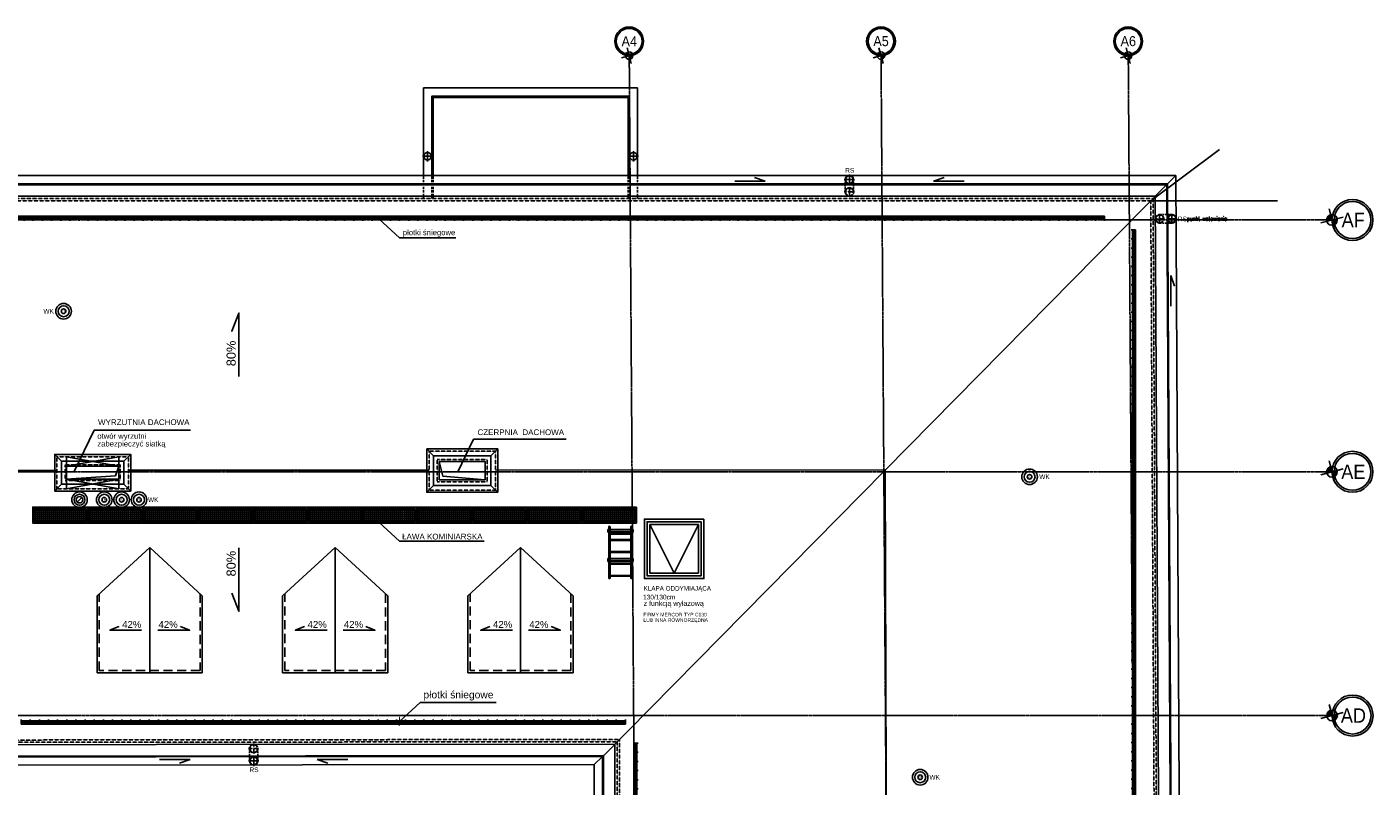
# Model space of a CAD drawing. Header units: inches. Extents: x -281236 to -70395, y 38777 to 102341.
# Tile 216 of 244: x -141207 to -138266, y 77017 to 78675. Entities that reach past the tile are written whole.
import ezdxf
from ezdxf.enums import TextEntityAlignment as Align

# ---------------------------------------------------------------- set-up
doc = ezdxf.new("R2010")
doc.units = ezdxf.units.IN
doc.header["$MEASUREMENT"] = 0
for name, pattern in [('CENTER', [2, 1.25, -0.25, 0.25, -0.25]), ('CONTINUA', [0]), ('DASHED', [0.75, 0.5, -0.25]), ('DASHED2', [0.375, 0.25, -0.125]), ('HIDDEN', [0.375, 0.25, -0.125])]:
    doc.linetypes.add(name, pattern=pattern)
doc.layers.get('0').update_dxf_attribs({"color": 101})
doc.layers.add('0-pomoc', color=21, linetype='Continuous', plot=False)
for name, color, linetype in [('CIENKA', 8, 'CONTINUA'), ('Ins-kan', 54, 'Continuous'), ('Ins-went', 141, 'Continuous'), ('Ins-went-opis', 141, 'Continuous'), ('Ins-wod', 152, 'Continuous'), ('Ins-wod-opis', 155, 'Continuous'), ('L_CIENKA', 8, 'Continuous'), ('Opis-spadki', 61, 'Continuous'), ('Os-osie glowne', 8, 'CENTER'), ('Os-osie-opis', 8, 'Continuous'), ('piony_K_nr', 240, 'Continuous'), ('Rynny', 134, 'Continuous'), ('Sc-metal', 141, 'Continuous'), ('Sch-opis', 51, 'Continuous'), ('W-idok', 9, 'Continuous')]:
    doc.layers.add(name, color=color, linetype=linetype)
doc.styles.add('arial', font='ARIAL.TTF', dxfattribs={"width": 0.75})
doc.styles.add('dwg_opis duży', font='ARIAL.TTF', dxfattribs={"width": 0.9})
doc.styles.add('ROMANS', font='romans', dxfattribs={"width": 0.85})
doc.styles.add('TYTUL2', font='ARIAL.TTF')
doc.dimstyles.new('CHMIELNA', dxfattribs={"dimscale": 3.5, "dimtxt": 4, "dimasz": 1.5, "dimexe": 3, "dimexo": 0, "dimgap": 1, "dimtad": 1, "dimdec": 1, "dimrnd": 0.5, "dimzin": 12, "dimdsep": 46, "dimtxsty": 'ROMANS', "dimblk": 'DIMTICK', "dimcen": 0.09, "dimse1": 1, "dimse2": 1, "dimclrd": 143, "dimclrt": 53, "dimadec": 0, "dimazin": 0, "dimtfac": 1, "dimtdec": 1, "dimtix": 1, "dimtmove": 2, "dimatfit": 2, "dimldrblk": 'ARCHTICK', "dimfxl": 0, "dimtolj": 1, "dimtzin": 0, "dimarcsym": 0})

# ---------------------------------------------------------------- blocks, each defined once
blk = doc.blocks.new('rura spustowa')
for p, q in [((11.2, 0), (-11.2, 0)), ((0, 11.2), (0, -11.2))]:
    blk.add_line(p, q)
blk.add_circle((0, 0), 8.25)
blk = doc.blocks.new('rura_spustowa')
at = {"layer": 'Ins-wod', "linetype": 'Continuous'}
for p, q in [((-11.2, 0), (11.2, 0)), ((0, -11.2), (0, 11.2))]:
    blk.add_line(p, q, dxfattribs=at)
at = {"layer": 'Ins-wod', "linetype": 'Continuous', "ltscale": 25}
for radius in [9.25, 8.25]:
    blk.add_circle((0, 0), radius, dxfattribs=at)
blk = doc.blocks.new('RURASPUSTOWA')
at = {"layer": 'Ins-wod', "linetype": 'HIDDEN'}
for p, q in [((-22.5, 0), (0, 0)), ((-11.3, -11.3), (-11.3, 11.3))]:
    blk.add_line(p, q, dxfattribs=at)
at = {"layer": 'Ins-wod', "linetype": 'HIDDEN', "ltscale": 15}
for p, q in [((-20.5, 27), (-20.5, 0)), ((-2, 27), (-2, 0))]:
    blk.add_line(p, q, dxfattribs=at)
for radius in [9.25, 8.25]:
    blk.add_circle((-11.3, 0), radius, dxfattribs=at)
at = {"layer": 'Ins-wod', "linetype": 'Continuous'}
blk.add_blockref('rura_spustowa', (-11.3, 27), dxfattribs=at)
blk = doc.blocks.new('drr')
at = {"layer": 'L_CIENKA'}
for p, q in [((-1.5, -111.6), (-1.5, 0)), ((1.5, -111.6), (1.5, 0)), ((46.5, -111.6), (46.5, 0)), ((49.5, -111.6), (49.5, 0)), ((-3.6, -10.2), (-3.6, -5.6)), ((-3.6, -5.6), (-1.5, -5.6)), ((-3.6, -10.2), (-3.6, -11.7)), ((-3.6, -10.2), (-1.5, -10.2)), ((-3.6, -11.7), (-1.5, -11.7)), ((1.5, -5.6), (46.5, -5.6)), ((1.5, -10.2), (46.5, -10.2)), ((1.5, -11.7), (46.5, -11.7)), ((1.5, -14), (46.5, -14)), ((1.5, -16), (46.5, -16)), ((1.5, -27.8), (46.5, -27.8)), ((51.6, -5.6), (49.5, -5.6)), ((51.6, -10.2), (49.5, -10.2)), ((51.6, -11.7), (49.5, -11.7)), ((51.6, -10.2), (51.6, -5.6)), ((51.6, -10.2), (51.6, -11.7)), ((1.5, -29.8), (46.5, -29.8)), ((1.5, -53.8), (46.5, -53.8)), ((1.5, -53.8), (46.5, -53.8)), ((1.5, -55.8), (46.5, -55.8)), ((1.5, -55.8), (46.5, -55.8)), ((-3.6, -69.4), (-1.5, -69.4)), ((-3.6, -73.9), (-3.6, -69.4)), ((-3.6, -73.9), (-1.5, -73.9)), ((-3.6, -73.9), (-3.6, -75.5)), ((-3.6, -75.5), (-1.5, -75.5)), ((1.5, -69.4), (46.5, -69.4)), ((1.5, -73.9), (46.5, -73.9)), ((1.5, -75.5), (46.5, -75.5)), ((1.5, -79.9), (46.5, -79.9)), ((1.5, -81.9), (46.5, -81.9)), ((51.6, -69.4), (49.5, -69.4)), ((51.6, -73.9), (49.5, -73.9)), ((51.6, -75.5), (49.5, -75.5)), ((51.6, -73.9), (51.6, -69.4)), ((51.6, -73.9), (51.6, -75.5)), ((1.5, -106), (46.5, -106)), ((1.5, -108), (46.5, -108))]:
    blk.add_line(p, q, dxfattribs=at)
for centre, start, end in [((0, 0), 0, 180), ((48, 0), 0, 180), ((0, -111.6), 180, 0), ((48, -111.6), 180, 0)]:
    blk.add_arc(centre, 1.5, start, end, dxfattribs=at)
blk = doc.blocks.new('spadek_rynna')
at = {"layer": 'Ins-wod-opis'}
for p, q in [((0, 66.6), (0, 0)), ((0, 0), (7.8, 23.3))]:
    blk.add_line(p, q, dxfattribs=at)
blk = doc.blocks.new('DIMTICK')
for p, q in [((-1, 0), (1, 0)), ((0, 1), (0, -1))]:
    blk.add_line(p, q)
at = {"const_width": 0.141}
blk.add_lwpolyline([(0.71, 0.71), (-0.71, -0.71)], dxfattribs=at)
blk = doc.blocks.new('płotek')
at = {"layer": 'CIENKA'}
h = blk.add_hatch(dxfattribs=at)
h.set_pattern_fill('LINE', color=256, angle=90, style=0)
h.set_pattern_definition([(90, (-76858.9865, 40023.877), (-3.175, 2e-16), [])])
h.paths.add_polyline_path([(120, -1), (0, -1), (0, -7), (120, -7)])
for p, q in [((120, 0), (0, 0)), ((0, 0), (0, -7)), ((120, -7), (120, 0)), ((120, -1), (0, -1)), ((0, -7), (120, -7)), ((0, -7), (0, -10)), ((20, -7), (20, -10)), ((40, -7), (40, -10)), ((60, -7), (60, -10)), ((80, -7), (80, -10)), ((100, -7), (100, -10)), ((120, -7), (120, -10))]:
    blk.add_line(p, q, dxfattribs=at)
blk = doc.blocks.new('rura went')
at = {"layer": 'Ins-went'}
blk.add_circle((75787.8, -38957.3), 7, dxfattribs=at)
at = {"layer": 'Sc-metal'}
blk.add_line((75792.8, -38952.4), (75782.9, -38962.3), dxfattribs=at)
blk = doc.blocks.new('SPADKI')
at = {"ltscale": 25}
blk.add_lwpolyline([(0, 0), (0, -70), (-8, -50), (-8, -50)], dxfattribs=at)
at = {"ltscale": 25, "style": 'ROMANS', "width": 0.7}
blk.add_attdef('SP%', text='', height=18, rotation=90, dxfattribs=at).set_placement((-4.9, -24), align=Align.CENTER)
blk = doc.blocks.new('_opis_osi_liczbowy')
blk.add_hatch(color=256).paths.add_polyline_path([(32, 32), (32, 28.8, -1), (32, -28.8), (32, -32, 1)])
at = {"layer": 'Defpoints'}
h = blk.add_hatch(color=256, dxfattribs=at)
h.paths.add_polyline_path([(-2.2, -8, 0.414214), (8, -2.2), (0, 0)])
h.paths.add_polyline_path([(-8, 2.2), (0, 0), (2.2, 8, 0.414214)])
for radius in [32, 28.8]:
    blk.add_circle((32, 0), radius)
for p, q in [((17.3, -4.6), (-17.3, 4.6)), ((4.6, 17.3), (-4.6, -17.3))]:
    blk.add_line(p, q, dxfattribs=at)
blk.add_circle((0, 0), 8.32, dxfattribs=at)
at = {"style": 'dwg_opis duży', "width": 0.9}
blk.add_attdef('AXNAMEH', text='', height=22.4, rotation=90, dxfattribs=at).set_placement((32, 0), align=Align.MIDDLE_CENTER)
blk = doc.blocks.new('_opis_osi')
blk.add_hatch(color=256).paths.add_polyline_path([(32, -32), (28.8, -32, -1), (-28.8, -32), (-32, -32, 1)])
at = {"layer": 'Defpoints'}
h = blk.add_hatch(color=256, dxfattribs=at)
h.paths.add_polyline_path([(-2.2, -8, 0.414214), (8, -2.2), (0, 0)])
h.paths.add_polyline_path([(-8, 2.2), (0, 0), (2.2, 8, 0.414214)])
for radius in [32, 28.8]:
    blk.add_circle((0, -32), radius)
for p, q in [((17.3, -4.6), (-17.3, 4.6)), ((4.6, 17.3), (-4.6, -17.3))]:
    blk.add_line(p, q, dxfattribs=at)
blk.add_circle((0, 0), 8.32, dxfattribs=at)
at = {"style": 'dwg_opis duży', "width": 0.9}
blk.add_attdef('AXNAMEV', text='', height=22.4, rotation=90, dxfattribs=at).set_placement((0, -32), align=Align.MIDDLE_CENTER)

msp = doc.modelspace()

# ---------------------------------------------------------------- hatches: boundary and pattern name
at = {"layer": 'L_CIENKA'}
h = msp.add_hatch(dxfattribs=at)
h.set_pattern_fill('ANSI37', color=256, scale=35, angle=225, style=0)
h.set_pattern_definition([(90, (-31961.5537, -12163.915), (4.375, 9e-16), []), (360, (-31961.5537, -12163.915), (9e-16, -4.375), [])])
h.paths.add_polyline_path([(-141191.04, 77594.29), (-141191.04, 77623.29), (-141077.04, 77623.29), (-141077.04, 77594.29), (-141101.04, 77594.29)])
h = msp.add_hatch(dxfattribs=at)
h.set_pattern_fill('ANSI37', color=256, scale=35, angle=225, style=0)
h.set_pattern_definition([(90, (-31841.5537, -12163.915), (4.375, 9e-16), []), (360, (-31841.5537, -12163.915), (9e-16, -4.375), [])])
h.paths.add_polyline_path([(-141071.04, 77594.29), (-141071.04, 77623.29), (-140957.04, 77623.29), (-140957.04, 77594.29), (-140981.04, 77594.29)])
h = msp.add_hatch(dxfattribs=at)
h.set_pattern_fill('ANSI37', color=256, scale=35, angle=225, style=0)
h.set_pattern_definition([(90, (-31721.5537, -12163.915), (4.375, 9e-16), []), (360, (-31721.5537, -12163.915), (9e-16, -4.375), [])])
h.paths.add_polyline_path([(-140951.04, 77594.29), (-140951.04, 77623.29), (-140837.04, 77623.29), (-140837.04, 77594.29), (-140861.04, 77594.29)])
h = msp.add_hatch(dxfattribs=at)
h.set_pattern_fill('ANSI37', color=256, scale=35, angle=225, style=0)
h.set_pattern_definition([(90, (-31601.5537, -12163.915), (4.375, 9e-16), []), (360, (-31601.5537, -12163.915), (9e-16, -4.375), [])])
h.paths.add_polyline_path([(-140831.04, 77594.29), (-140831.04, 77623.29), (-140717.04, 77623.29), (-140717.04, 77594.29), (-140741.04, 77594.29)])
h = msp.add_hatch(dxfattribs=at)
h.set_pattern_fill('ANSI37', color=256, scale=35, angle=225, style=0)
h.set_pattern_definition([(90, (-31481.5537, -12163.915), (4.375, 9e-16), []), (360, (-31481.5537, -12163.915), (9e-16, -4.375), [])])
h.paths.add_polyline_path([(-140711.04, 77594.29), (-140711.04, 77623.29), (-140597.04, 77623.29), (-140597.04, 77594.29), (-140621.04, 77594.29)])
h = msp.add_hatch(dxfattribs=at)
h.set_pattern_fill('ANSI37', color=256, scale=35, angle=225, style=0)
h.set_pattern_definition([(90, (-31361.5537, -12163.915), (4.375, 9e-16), []), (360, (-31361.5537, -12163.915), (9e-16, -4.375), [])])
h.paths.add_polyline_path([(-140591.04, 77594.29), (-140591.04, 77623.29), (-140477.04, 77623.29), (-140477.04, 77594.29), (-140501.04, 77594.29)])
h = msp.add_hatch(dxfattribs=at)
h.set_pattern_fill('ANSI37', color=256, scale=35, angle=225, style=0)
h.set_pattern_definition([(90, (-31243.0537, -12163.915), (4.375, 9e-16), []), (360, (-31243.0537, -12163.915), (9e-16, -4.375), [])])
h.paths.add_polyline_path([(-140472.54, 77594.29), (-140472.54, 77623.29), (-140358.54, 77623.29), (-140358.54, 77594.29), (-140382.54, 77594.29)])
h = msp.add_hatch(dxfattribs=at)
h.set_pattern_fill('ANSI37', color=256, scale=35, angle=225, style=0)
h.set_pattern_definition([(90, (-31123.0537, -12163.915), (4.375, 9e-16), []), (360, (-31123.0537, -12163.915), (9e-16, -4.375), [])])
h.paths.add_polyline_path([(-140352.54, 77594.29), (-140352.54, 77623.29), (-140238.54, 77623.29), (-140238.54, 77594.29), (-140262.54, 77594.29)])
h = msp.add_hatch(dxfattribs=at)
h.set_pattern_fill('ANSI37', color=256, scale=35, angle=225, style=0)
h.set_pattern_definition([(90, (-31003.0537, -12163.915), (4.375, 9e-16), []), (360, (-31003.0537, -12163.915), (9e-16, -4.375), [])])
h.paths.add_polyline_path([(-140232.54, 77594.29), (-140232.54, 77623.29), (-140118.54, 77623.29), (-140118.54, 77594.29), (-140142.54, 77594.29)])
h = msp.add_hatch(dxfattribs=at)
h.set_pattern_fill('ANSI37', color=256, scale=35, angle=225, style=0)
h.set_pattern_definition([(90, (-30883.0537, -12163.915), (4.375, 9e-16), []), (360, (-30883.0537, -12163.915), (9e-16, -4.375), [])])
h.paths.add_polyline_path([(-140112.54, 77594.29), (-140112.54, 77623.29), (-139998.54, 77623.29), (-139998.54, 77594.29), (-140022.54, 77594.29)])
h = msp.add_hatch(dxfattribs=at)
h.set_pattern_fill('ANSI37', color=256, scale=35, angle=225, style=0)
h.set_pattern_definition([(90, (-30763.0537, -12163.915), (4.375, 9e-16), []), (360, (-30763.0537, -12163.915), (9e-16, -4.375), [])])
h.paths.add_polyline_path([(-139992.54, 77594.29), (-139992.54, 77623.29), (-139878.54, 77623.29), (-139878.54, 77594.29), (-139902.54, 77594.29)])

# ---------------------------------------------------------------- linework, layer by layer
at = {"layer": '0-pomoc'}
for q in [(-138602.29, 78407.23), (-138475.1, 78295.29)]:
    msp.add_line((-138752.09, 78295.29), q, dxfattribs=at)
at = {"layer": 'Ins-kan'}
for centre in [(-141126.79, 78053.98), (-139016.75, 77692.35), (-141038.06, 77642.24), (-141000.06, 77642.24), (-140962.06, 77642.24), (-139255.74, 77036.15)]:
    msp.add_circle(centre, 5, dxfattribs=at)
at = {"layer": 'Ins-went'}
for p, q in [((-140306.08, 77725.95, 2), (-140298.08, 77693.95, 2)), ((-141120.27, 77687.29), (-141013.27, 77694.29)), ((-141013.27, 77694.29), (-141006.27, 77715.29)), ((-140298.08, 77693.95, 2), (-140206.08, 77685.95, 2))]:
    msp.add_line(p, q, dxfattribs=at)
at = {"layer": 'Ins-went', "elevation": 2}
msp.add_lwpolyline([(-140306.08, 77725.95), (-140206.08, 77725.95), (-140206.08, 77685.95), (-140306.08, 77685.95)], close=True, dxfattribs=at)
at = {"layer": 'Ins-went'}
msp.add_lwpolyline([(-141006.27, 77687.29), (-141120.27, 77687.29), (-141120.27, 77715.29), (-141006.27, 77715.29)], close=True, dxfattribs=at)
at = {"layer": 'L_CIENKA'}
for p, q in [((-141120.27, 77736.29), (-141120.27, 77715.29)), ((-141120.27, 77736.29), (-141006.27, 77715.29)), ((-141006.27, 77736.29), (-141120.27, 77715.29)), ((-141006.27, 77736.29), (-141006.27, 77715.29)), ((-141120.27, 77687.29), (-141120.27, 77666.29)), ((-141120.27, 77687.29), (-141006.27, 77666.29)), ((-141006.27, 77687.29), (-141120.27, 77666.29)), ((-141006.27, 77687.29), (-141006.27, 77666.29))]:
    msp.add_line(p, q, dxfattribs=at)
for points in [[(-141074.04, 77626.29), (-141164.04, 77626.29), (-141164.04, 77626.29), (-141194.04, 77626.29), (-141194.04, 77626.29), (-141194.04, 77591.29), (-141074.04, 77591.29), (-141074.04, 77626.29)], [(-141077.04, 77623.29), (-141167.04, 77623.29), (-141167.04, 77623.29), (-141191.04, 77623.29), (-141191.04, 77623.29), (-141191.04, 77594.29), (-141077.04, 77594.29), (-141077.04, 77623.29)], [(-140954.04, 77626.29), (-141044.04, 77626.29), (-141044.04, 77626.29), (-141074.04, 77626.29), (-141074.04, 77626.29), (-141074.04, 77591.29), (-140954.04, 77591.29), (-140954.04, 77626.29)], [(-140957.04, 77623.29), (-141047.04, 77623.29), (-141047.04, 77623.29), (-141071.04, 77623.29), (-141071.04, 77623.29), (-141071.04, 77594.29), (-140957.04, 77594.29), (-140957.04, 77623.29)], [(-140834.04, 77626.29), (-140924.04, 77626.29), (-140924.04, 77626.29), (-140954.04, 77626.29), (-140954.04, 77626.29), (-140954.04, 77591.29), (-140834.04, 77591.29), (-140834.04, 77626.29)], [(-140837.04, 77623.29), (-140927.04, 77623.29), (-140927.04, 77623.29), (-140951.04, 77623.29), (-140951.04, 77623.29), (-140951.04, 77594.29), (-140837.04, 77594.29), (-140837.04, 77623.29)], [(-140714.04, 77626.29), (-140804.04, 77626.29), (-140804.04, 77626.29), (-140834.04, 77626.29), (-140834.04, 77626.29), (-140834.04, 77591.29), (-140714.04, 77591.29), (-140714.04, 77626.29)], [(-140717.04, 77623.29), (-140807.04, 77623.29), (-140807.04, 77623.29), (-140831.04, 77623.29), (-140831.04, 77623.29), (-140831.04, 77594.29), (-140717.04, 77594.29), (-140717.04, 77623.29)], [(-140594.04, 77626.29), (-140684.04, 77626.29), (-140684.04, 77626.29), (-140714.04, 77626.29), (-140714.04, 77626.29), (-140714.04, 77591.29), (-140594.04, 77591.29), (-140594.04, 77626.29)], [(-140597.04, 77623.29), (-140687.04, 77623.29), (-140687.04, 77623.29), (-140711.04, 77623.29), (-140711.04, 77623.29), (-140711.04, 77594.29), (-140597.04, 77594.29), (-140597.04, 77623.29)], [(-140474.04, 77626.29), (-140564.04, 77626.29), (-140564.04, 77626.29), (-140594.04, 77626.29), (-140594.04, 77626.29), (-140594.04, 77591.29), (-140474.04, 77591.29), (-140474.04, 77626.29)], [(-140477.04, 77623.29), (-140567.04, 77623.29), (-140567.04, 77623.29), (-140591.04, 77623.29), (-140591.04, 77623.29), (-140591.04, 77594.29), (-140477.04, 77594.29), (-140477.04, 77623.29)], [(-140355.54, 77626.29), (-140445.54, 77626.29), (-140445.54, 77626.29), (-140475.54, 77626.29), (-140475.54, 77626.29), (-140475.54, 77591.29), (-140355.54, 77591.29), (-140355.54, 77626.29)], [(-140358.54, 77623.29), (-140448.54, 77623.29), (-140448.54, 77623.29), (-140472.54, 77623.29), (-140472.54, 77623.29), (-140472.54, 77594.29), (-140358.54, 77594.29), (-140358.54, 77623.29)], [(-140235.54, 77626.29), (-140325.54, 77626.29), (-140325.54, 77626.29), (-140355.54, 77626.29), (-140355.54, 77626.29), (-140355.54, 77591.29), (-140235.54, 77591.29), (-140235.54, 77626.29)], [(-140238.54, 77623.29), (-140328.54, 77623.29), (-140328.54, 77623.29), (-140352.54, 77623.29), (-140352.54, 77623.29), (-140352.54, 77594.29), (-140238.54, 77594.29), (-140238.54, 77623.29)], [(-140115.54, 77626.29), (-140205.54, 77626.29), (-140205.54, 77626.29), (-140235.54, 77626.29), (-140235.54, 77626.29), (-140235.54, 77591.29), (-140115.54, 77591.29), (-140115.54, 77626.29)], [(-140118.54, 77623.29), (-140208.54, 77623.29), (-140208.54, 77623.29), (-140232.54, 77623.29), (-140232.54, 77623.29), (-140232.54, 77594.29), (-140118.54, 77594.29), (-140118.54, 77623.29)], [(-139995.54, 77626.29), (-140085.54, 77626.29), (-140085.54, 77626.29), (-140115.54, 77626.29), (-140115.54, 77626.29), (-140115.54, 77591.29), (-139995.54, 77591.29), (-139995.54, 77626.29)], [(-139998.54, 77623.29), (-140088.54, 77623.29), (-140088.54, 77623.29), (-140112.54, 77623.29), (-140112.54, 77623.29), (-140112.54, 77594.29), (-139998.54, 77594.29), (-139998.54, 77623.29)], [(-139875.54, 77626.29), (-139965.54, 77626.29), (-139965.54, 77626.29), (-139995.54, 77626.29), (-139995.54, 77626.29), (-139995.54, 77591.29), (-139875.54, 77591.29), (-139875.54, 77626.29)], [(-139878.54, 77623.29), (-139968.54, 77623.29), (-139968.54, 77623.29), (-139992.54, 77623.29), (-139992.54, 77623.29), (-139992.54, 77594.29), (-139878.54, 77594.29), (-139878.54, 77623.29)]]:
    msp.add_lwpolyline(points, close=True, dxfattribs=at)
for centre, radius in [((-141126.79, 78053.98), 17), ((-141126.79, 78053.98), 12), ((-139016.75, 77692.35), 17), ((-139016.75, 77692.35), 12), ((-141092.06, 77642.24), 17), ((-141038.06, 77642.24), 17), ((-141000.06, 77642.24), 17), ((-140962.06, 77642.24), 17), ((-141092.06, 77642.24), 12), ((-141038.06, 77642.24), 12), ((-141000.06, 77642.24), 12), ((-140962.06, 77642.24), 12), ((-139255.74, 77036.15), 17), ((-139255.74, 77036.15), 12)]:
    msp.add_circle(centre, radius, dxfattribs=at)
at = {"layer": 'Os-osie glowne'}
for p, q in [((-139864.02, 74539.87), (-139891.23, 78612.29)), ((-139314.01, 74539.87), (-139341.22, 78612.29)), ((-138774, 74539.87), (-138801.21, 78612.29)), ((-143544.59, 77170.88), (-138356.08, 77170.88))]:
    msp.add_line(p, q, dxfattribs=at)
for points in [[(-143544.79, 78253.29), (-138356.27, 78253.29)], [(-143544.79, 77703.29), (-138356.27, 77703.29)]]:
    msp.add_lwpolyline(points, dxfattribs=at)
at = {"layer": 'Rynny'}
for p, q in [((-139872.93, 78541.64), (-140340.74, 78541.64)), ((-140340.74, 78541.64), (-140340.74, 78348.29)), ((-139872.93, 78348.29), (-139872.93, 78541.64))]:
    msp.add_line(p, q, dxfattribs=at)
at = {"layer": 'Rynny', "linetype": 'DASHED2', "ltscale": 20}
for p, q in [((-140340.74, 78348.29), (-140340.74, 78300.29)), ((-140322.73, 78348.29), (-140322.73, 78300.29)), ((-139890.9, 78348.29), (-139890.9, 78300.29)), ((-139872.93, 78348.29), (-139872.93, 78300.29))]:
    msp.add_line(p, q, dxfattribs=at)
at = {"layer": 'Rynny'}
msp.add_lwpolyline([(-139890.93, 78348.29), (-139890.93, 78523.64), (-140322.74, 78523.64), (-140322.74, 78348.29)], dxfattribs=at)
at = {"layer": 'Sch-opis'}
for p, q in [((-141103.94, 77703.88), (-141060.32, 77794.28)), ((-141060.32, 77794.28), (-140849.71, 77794.28)), ((-140265.81, 77703.04), (-140231.43, 77774.29)), ((-140231.43, 77774.29), (-140028.82, 77774.29))]:
    msp.add_line(p, q, dxfattribs=at)
at = {"layer": 'W-idok', "linetype": 'DASHED2', "ltscale": 20}
for p, q in [((-140319.74, 78348.29), (-140319.74, 78300.29)), ((-139893.93, 78348.29), (-139893.93, 78300.29))]:
    msp.add_line(p, q, dxfattribs=at)
at = {"layer": 'W-idok'}
for p, q in [((-138715.3, 78332.29), (-138697.39, 78350.29)), ((-140333.58, 77753.45, 2), (-140318.58, 77738.45, 2)), ((-140193.58, 77738.45, 2), (-140178.58, 77753.45, 2)), ((-141146.27, 77741.29), (-141131.27, 77726.29)), ((-140995.27, 77726.29), (-140980.27, 77741.29)), ((-141131.27, 77676.29), (-141146.27, 77661.29)), ((-140995.27, 77676.29), (-140980.27, 77661.29)), ((-140318.58, 77673.45, 2), (-140333.58, 77658.45, 2)), ((-140193.58, 77673.45, 2), (-140178.58, 77658.45, 2)), ((-139967.64, 77063.64), (-139949.62, 77081.66))]:
    msp.add_line(p, q, dxfattribs=at)
at = {"layer": 'W-idok', "ltscale": 100}
for p, q in [((-139947.62, 77083.25), (-138717.53, 78330.29)), ((-142540.24, 77705.81), (-141141.27, 77706.44)), ((-140985.27, 77706.51), (-140328.58, 77706.81)), ((-140183.58, 77706.87), (-139332.09, 77707.26)), ((-139332.09, 77707.26), (-139330.19, 77033.23)), ((-139330.19, 77033.23), (-139329.98, 76957.13))]:
    msp.add_line(p, q, dxfattribs=at)
at = {"layer": 'W-idok', "linetype": 'Continuous', "ltscale": 40}
for p in [(-139846.12, 77588.14), (-139740.12, 77588.14)]:
    msp.add_line(p, (-139793.12, 77482.14), dxfattribs=at)
at = {"layer": 'W-idok', "ltscale": 70}
for p, q in [((-141053.77, 77432.3), (-140938.77, 77538.06)), ((-140938.77, 77264.3), (-140938.77, 77538.06)), ((-140823.77, 77432.3), (-140938.77, 77538.06)), ((-140648.77, 77432.3), (-140533.77, 77538.06)), ((-140533.77, 77264.3), (-140533.77, 77538.06)), ((-140418.77, 77432.3), (-140533.77, 77538.06)), ((-140243.77, 77432.3), (-140128.77, 77538.06)), ((-140128.77, 77264.3), (-140128.77, 77538.06)), ((-140013.77, 77432.3), (-140128.77, 77538.06)), ((-141053.77, 77264.3), (-141053.77, 77432.3)), ((-140823.77, 77432.3), (-140823.77, 77264.3)), ((-140648.77, 77264.3), (-140648.77, 77432.3)), ((-140418.77, 77432.3), (-140418.77, 77264.3)), ((-140243.77, 77264.3), (-140243.77, 77432.3)), ((-140013.77, 77432.3), (-140013.77, 77264.3)), ((-140823.77, 77264.3), (-141053.77, 77264.3)), ((-140418.77, 77264.3), (-140648.77, 77264.3)), ((-140013.77, 77264.3), (-140243.77, 77264.3))]:
    msp.add_line(p, q, dxfattribs=at)
at = {"layer": 'W-idok', "linetype": 'DASHED2', "ltscale": 80}
for p, q in [((-141048.77, 77269.3), (-141048.77, 77436.89)), ((-140828.77, 77436.89), (-140828.77, 77269.3)), ((-140643.77, 77269.3), (-140643.77, 77436.89)), ((-140423.77, 77436.89), (-140423.77, 77269.3)), ((-140238.77, 77269.3), (-140238.77, 77436.89)), ((-140018.77, 77436.89), (-140018.77, 77269.3)), ((-140828.77, 77269.3), (-141048.77, 77269.3)), ((-140423.77, 77269.3), (-140643.77, 77269.3)), ((-140018.77, 77269.3), (-140238.77, 77269.3))]:
    msp.add_line(p, q, dxfattribs=at)
at = {"layer": 'W-idok'}
for points in [[(-139893.93, 78520.64), (-140319.74, 78520.64), (-140319.74, 78348.29)], [(-139893.93, 78348.29), (-139893.93, 78520.64)]]:
    msp.add_lwpolyline(points, dxfattribs=at)
for points in [[(-141881.65, 77061.79), (-139967.64, 77063.64), (-139970.11, 74718.72), (-138677.35, 74717.36), (-138697.39, 78350.29), (-143199.55, 78350.29), (-143175.3, 74720.54), (-141879.38, 74721.79)], [(-141899.67, 77079.77), (-139949.62, 77081.66), (-139952.09, 74736.7), (-138695.45, 74735.37), (-138715.3, 78332.29), (-143181.43, 78332.29), (-143157.42, 74738.56), (-141897.4, 74739.77)], [(-141901.67, 77081.77), (-139947.62, 77083.66), (-139950.09, 74738.7), (-138697.47, 74737.38), (-138717.28, 78330.29), (-143179.42, 78330.29), (-143155.44, 74740.56), (-141899.4, 74741.77)], [(-141926.69, 77106.75), (-139922.6, 77108.69), (-139925.06, 74763.67), (-138722.6, 74762.4), (-138742.15, 78305.29), (-143154.25, 78305.29), (-143130.6, 74765.58), (-141924.43, 74766.75)], [(-140980.27, 77661.29), (-141146.27, 77661.29), (-141146.27, 77741.29), (-140980.27, 77741.29)], [(-140995.27, 77676.29), (-141131.27, 77676.29), (-141131.27, 77726.29), (-140995.27, 77726.29)]]:
    msp.add_lwpolyline(points, close=True, dxfattribs=at)
at = {"layer": 'W-idok', "linetype": 'DASHED2'}
msp.add_lwpolyline([(-141931.7, 77111.74), (-139917.59, 77113.69), (-139920.06, 74768.66), (-138727.63, 74767.41), (-138747.12, 78300.29), (-143149.22, 78300.29), (-143125.64, 74770.59), (-141929.43, 74771.74)], close=True, dxfattribs=at)
msp.add_lwpolyline([(-141936.7, 77116.74), (-139912.58, 77118.7), (-139915.05, 74773.66), (-138732.66, 74772.41), (-138752.09, 78295.29), (-143144.18, 78295.29), (-143120.67, 74775.59), (-141934.44, 74776.74), (-141936.7, 77116.74)], dxfattribs=at)
at = {"layer": 'W-idok', "elevation": 2}
for points in [[(-140333.58, 77753.45), (-140178.58, 77753.45), (-140178.58, 77658.45), (-140333.58, 77658.45)], [(-140318.58, 77738.45), (-140193.58, 77738.45), (-140193.58, 77673.45), (-140318.58, 77673.45)]]:
    msp.add_lwpolyline(points, close=True, dxfattribs=at)
at = {"layer": 'W-idok', "linetype": 'DASHED', "ltscale": 0.5, "elevation": 2}
for points in [[(-140328.58, 77748.45), (-140183.58, 77748.45), (-140183.58, 77663.45), (-140328.58, 77663.45)], [(-140310.58, 77730.45), (-140201.58, 77730.45), (-140201.58, 77681.45), (-140310.58, 77681.45)]]:
    msp.add_lwpolyline(points, close=True, dxfattribs=at)
at = {"layer": 'W-idok', "linetype": 'DASHED', "ltscale": 0.5}
for points in [[(-140985.27, 77666.29), (-141141.27, 77666.29), (-141141.27, 77736.29), (-140985.27, 77736.29)], [(-141003.27, 77684.29), (-141123.27, 77684.29), (-141123.27, 77718.29), (-141003.27, 77718.29)]]:
    msp.add_lwpolyline(points, close=True, dxfattribs=at)
at = {"layer": 'W-idok', "linetype": 'Continuous', "ltscale": 40}
for points in [[(-139728.12, 77600.14), (-139858.12, 77600.14), (-139858.12, 77470.14), (-139728.12, 77470.14)], [(-139734.12, 77594.14), (-139852.12, 77594.14), (-139852.12, 77476.14), (-139734.12, 77476.14)], [(-139740.12, 77588.14), (-139846.12, 77588.14), (-139846.12, 77482.14), (-139740.12, 77482.14)]]:
    msp.add_lwpolyline(points, close=True, dxfattribs=at)

# ---------------------------------------------------------------- block references
for p, rotation in [((-139594.11, 78338.45), 90), ((-140572.71, 77074.53), 270)]:
    msp.add_blockref('spadek_rynna', p, dxfattribs=dict(rotation=rotation))
at = {"xscale": -1}
for name, p, rotation in [('spadek_rynna', (-139226.51, 78338.45), 270), ('płotek', (-138785.24, 78111.86), 270), ('spadek_rynna', (-138708.2, 78131.8), 180), ('płotek', (-138785.24, 77991.86), 270), ('płotek', (-138785.24, 77871.86), 270), ('płotek', (-138785.24, 77751.86), 270), ('płotek', (-138785.24, 77631.86), 270), ('płotek', (-138785.24, 77511.86), 270), ('płotek', (-138785.24, 77391.86), 270), ('płotek', (-138785.24, 77271.86), 270), ('płotek', (-138785.24, 77151.86), 270), ('płotek', (-141219.79, 77152.23), 180), ('płotek', (-141099.79, 77152.23), 180), ('płotek', (-140979.79, 77152.23), 180), ('płotek', (-140859.79, 77152.23), 180), ('płotek', (-140739.79, 77152.23), 180), ('płotek', (-140619.79, 77152.23), 180), ('płotek', (-140499.79, 77152.23), 180), ('płotek', (-140379.79, 77152.23), 180), ('płotek', (-140259.79, 77152.23), 180), ('płotek', (-140139.79, 77152.23), 180), ('płotek', (-140019.79, 77152.23), 180), ('płotek', (-138785.24, 77031.86), 270), ('płotek', (-139881.48, 77110.67), 90), ('spadek_rynna', (-140850.62, 77074.53), 90), ('płotek', (-138785.24, 76911.86), 270)]:
    msp.add_blockref(name, p, dxfattribs=dict(at, rotation=rotation))
for p in [(-141133, 78261.81), (-141013, 78261.81), (-140893, 78261.81), (-140773, 78261.81), (-140653, 78261.81), (-140533, 78261.81), (-140413, 78261.81), (-140293, 78261.81), (-140173, 78261.81), (-140053, 78261.81), (-139933, 78261.81), (-139813, 78261.81), (-139693, 78261.81), (-139573, 78261.81), (-139453, 78261.81), (-139333, 78261.81), (-139213, 78261.81), (-139093, 78261.81), (-138973, 78261.81), (-138853, 78261.81)]:
    msp.add_blockref('płotek', p, dxfattribs=at)
msp.add_blockref('drr', (-139934.62, 77583.11))
at = {"layer": 'Ins-went'}
msp.add_blockref('rura went', (-216879.9, 116599.56), dxfattribs=at)
at = {"layer": 'Ins-wod'}
for name, p in [('rura spustowa', (-140331.9, 78392.57)), ('rura spustowa', (-139882.1, 78392.57)), ('RURASPUSTOWA', (-139399.06, 78314.54))]:
    msp.add_blockref(name, p, dxfattribs=at)
for p, rotation in [((-138732.81, 78244.6), 270), ((-140722.92, 77098.74), 180)]:
    msp.add_blockref('RURASPUSTOWA', p, dxfattribs=dict(at, rotation=rotation))
at = {"layer": 'Opis-spadki'}
for p, xscale, yscale, zscale, rotation in [((-140743.75, 77911.14), -1.981212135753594, 1.981212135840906, 1.981212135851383, 180), ((-140956.42, 77357.28), 0.9906060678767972, 0.9906060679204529, 0.9906060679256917, 270), ((-140921.11, 77357.28), -0.9906060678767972, 0.9906060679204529, 0.9906060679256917, 90), ((-140551.42, 77357.28), 0.9906060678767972, 0.9906060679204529, 0.9906060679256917, 270), ((-140516.11, 77357.28), -0.9906060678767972, 0.9906060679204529, 0.9906060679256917, 90), ((-140146.42, 77357.28), 0.9906060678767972, 0.9906060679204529, 0.9906060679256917, 270), ((-140111.11, 77357.28), -0.9906060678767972, 0.9906060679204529, 0.9906060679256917, 90)]:
    msp.add_blockref('SPADKI', p, dxfattribs=dict(at, xscale=xscale, yscale=yscale, zscale=zscale, rotation=rotation))
at = {"layer": 'Opis-spadki', "xscale": 1.981212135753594, "yscale": 1.981212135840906, "zscale": 1.981212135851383}
msp.add_blockref('SPADKI', (-140743.75, 77537.23), dxfattribs=at)
at = {"layer": 'Os-osie-opis'}
ref = msp.add_blockref('_opis_osi_liczbowy', (-139891.36, 78612.29), dxfattribs=dict(at, xscale=-0.9799999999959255, yscale=0.9799999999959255, zscale=0.9799999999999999, rotation=270))
ref.add_attrib('AXNAMEH', 'A4', dxfattribs={"layer": '0', "height": 21.952, "style": 'dwg_opis duży', "width": 0.9}).set_placement((-139891.22, 78643.63), align=Align.MIDDLE_CENTER)
ref = msp.add_blockref('_opis_osi_liczbowy', (-139341.35, 78612.29), dxfattribs=dict(at, xscale=-0.9799999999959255, yscale=0.9799999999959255, zscale=0.9799999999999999, rotation=270))
ref.add_attrib('AXNAMEH', 'A5', dxfattribs={"layer": '0', "height": 21.952, "style": 'dwg_opis duży', "width": 0.9}).set_placement((-139341.2, 78644.01), align=Align.MIDDLE_CENTER)
ref = msp.add_blockref('_opis_osi_liczbowy', (-138801.34, 78612.29), dxfattribs=dict(at, xscale=-0.9799999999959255, yscale=0.9799999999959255, zscale=0.9799999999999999, rotation=270))
ref.add_attrib('AXNAMEH', 'A6', dxfattribs={"layer": '0', "height": 21.952, "style": 'dwg_opis duży', "width": 0.9}).set_placement((-138801.19, 78643.92), align=Align.MIDDLE_CENTER)
ref = msp.add_blockref('_opis_osi', (-138356.27, 78253.29), dxfattribs=dict(at, xscale=-1.399999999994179, yscale=1.399999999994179, zscale=1.4, rotation=90))
ref.add_attrib('AXNAMEV', 'AF', dxfattribs={"layer": '0', "height": 31.36, "style": 'dwg_opis duży', "width": 0.9}).set_placement((-138309.89, 78253.29), align=Align.MIDDLE_CENTER)
ref = msp.add_blockref('_opis_osi', (-138356.27, 77703.29), dxfattribs=dict(at, xscale=-1.399999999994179, yscale=1.399999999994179, zscale=1.4, rotation=90))
ref.add_attrib('AXNAMEV', 'AE', dxfattribs={"layer": '0', "height": 31.36, "style": 'dwg_opis duży', "width": 0.9}).set_placement((-138309.59, 77703.29), align=Align.MIDDLE_CENTER)
ref = msp.add_blockref('_opis_osi', (-138356.08, 77170.88), dxfattribs=dict(at, xscale=-1.399999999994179, yscale=1.399999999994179, zscale=1.4, rotation=90))
ref.add_attrib('AXNAMEV', 'AD', dxfattribs={"layer": '0', "height": 31.36, "style": 'dwg_opis duży', "width": 0.9}).set_placement((-138309.41, 77170.88), align=Align.MIDDLE_CENTER)

# ---------------------------------------------------------------- texts
at = {"layer": '0-pomoc', "style": 'ROMANS', "width": 0.7}
msp.add_text('punkt wstawienia', height=9, dxfattribs=at).set_placement((-138672.9, 78251.8))
at = {"layer": 'Ins-went-opis', "style": 'TYTUL2'}
for p in [(-141170.91, 78048.94), (-138995.71, 77687.31), (-140942.57, 77637.19), (-139235.61, 77031.1)]:
    msp.add_text('WK', height=10.212, dxfattribs=at).set_placement(p)
at = {"layer": 'Ins-wod-opis', "style": 'TYTUL2'}
for p in [(-139409.56, 78361.69), (-138682.78, 78255.51), (-140710.88, 77052.44)]:
    msp.add_text('RS', height=10.212, dxfattribs=at).set_placement(p, align=Align.MIDDLE)
at = {"layer": 'Opis-spadki'}
for s, height, style, p in [('płotki śniegowe', 12, 'TYTUL2', (-140385.8, 78220.07)), ('WYRZUTNIA DACHOWA', 12.5, 'TYTUL2', (-141051.57, 77805.34)), ('otwór wyrzutni ', 12, 'arial', (-141053.14, 77775.38)), ('CZERPNIA  DACHOWA', 12.5, 'TYTUL2', (-140222.68, 77783.44)), ('zabezpieczyć siatką', 12, 'arial', (-141053.14, 77758.59)), ('ŁAWA KOMINIARSKA', 12.5, 'TYTUL2', (-140387.33, 77555.51)), ('130/130cm', 10.212, 'TYTUL2', (-139861.15, 77424.54)), ('z funkcją wyłazową', 11, 'TYTUL2', (-139859.89, 77410.5)), ('FIRMY MERCOR TYP C130', 7.8, 'TYTUL2', (-139860.36, 77387.48)), ('42%%%', 15, 'TYTUL2', (-140998.86, 77362.43)), ('42%%%', 15, 'TYTUL2', (-140919.59, 77362.43)), ('42%%%', 15, 'TYTUL2', (-140593.86, 77362.43)), ('42%%%', 15, 'TYTUL2', (-140514.59, 77362.43)), ('42%%%', 15, 'TYTUL2', (-140188.86, 77362.43)), ('42%%%', 15, 'TYTUL2', (-140109.59, 77362.43)), ('LUB INNA RÓWNORZĘDNA', 7.8, 'TYTUL2', (-139860.36, 77375.5)), ('płotki śniegowe', 16, 'arial', (-140340.71, 77208.48))]:
    msp.add_text(s, height=height, dxfattribs=dict(at, style=style)).set_placement(p)
at = {"layer": 'Opis-spadki', "style": 'TYTUL2'}
for p in [(-140750.88, 77926.11), (-140750.88, 77466.93)]:
    msp.add_text(' 80%%%', height=20, rotation=90, dxfattribs=at).set_placement(p)
at = {"layer": 'Opis-spadki', "style": 'TYTUL2', "width": 0.9}
msp.add_text('KLAPA ODDYMIAJĄCA', height=10, dxfattribs=at).set_placement((-139859.89, 77443.69))
at = {"layer": 'piony_K_nr', "style": 'TYTUL2'}
for s, p in [('17', (-141132.89, 78049.93, -76.7)), ('18', (-141044.04, 77638.71, -76.7)), ('19', (-141006.04, 77638.71, -76.7)), ('20', (-140968.04, 77638.71, -76.7))]:
    msp.add_text(s, height=7, dxfattribs=at).set_placement(p)
at = {"layer": 'piony_K_nr', "style": 'TYTUL2', "width": 0.9}
for s, p in [('27', (-139021.41, 77689.44, -76.7)), ('28', (-139260.41, 77033.24, -76.7))]:
    msp.add_text(s, height=6.5, dxfattribs=at).set_placement(p)

# ---------------------------------------------------------------- leaders
at = {"layer": 'Sch-opis'}
for points in [[(-140438.44, 78255.87), (-140392.99, 78214.61), (-140270.07, 78214.61)], [(-140438.44, 77593.39), (-140392.99, 77552.12), (-140208.21, 77552.12)], [(-140393.36, 77158.21), (-140347.9, 77199.47), (-140182.05, 77199.47)]]:
    msp.add_leader(points, dimstyle='CHMIELNA', override={"dimasz": 4, "dimgap": 1, "dimtad": 0}, dxfattribs=at)

doc.saveas('drawing.dxf')
